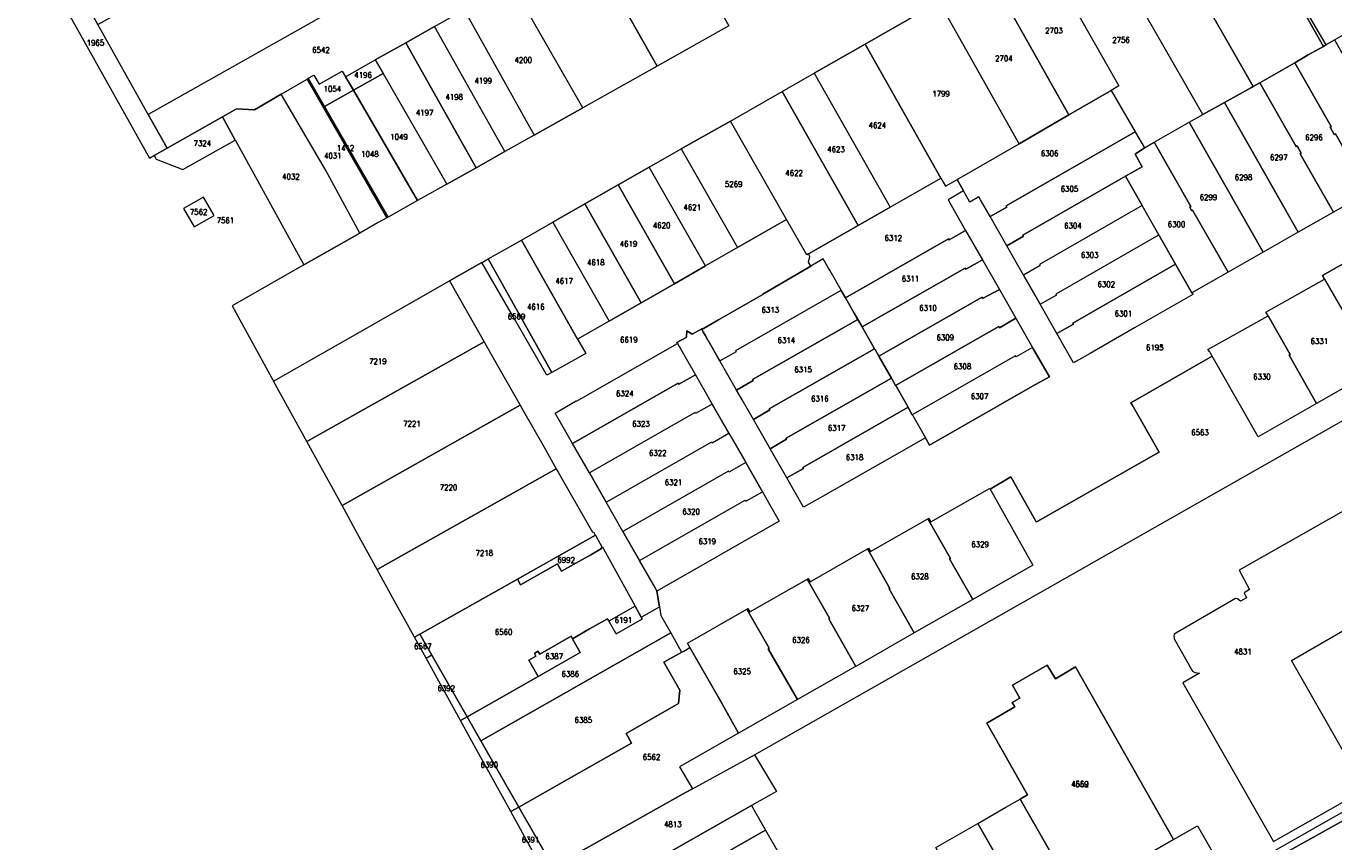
# Model space of a CAD drawing. Header units: metres. Extents: x 3 to 114181, y 112716 to 476231.
# Tile 12 of 90: x 111728 to 111961, y 474940 to 475085. Entities that reach past the tile are written whole.
import ezdxf
from ezdxf.enums import TextEntityAlignment as Align

# ---------------------------------------------------------------- set-up
doc = ezdxf.new("R2010")
doc.units = ezdxf.units.M
doc.header["$MEASUREMENT"] = 0
doc.layers.add('Kadasterperceelnummers', color=14, linetype='Continuous', lineweight=0)
doc.layers.add('Kadasterpercelen', color=14, linetype='Continuous', lineweight=13)
doc.styles.add('Style-STANDARD', font='STANDARD.shx')

msp = doc.modelspace()

# ---------------------------------------------------------------- linework, layer by layer
at = {"layer": 'Kadasterpercelen', "linetype": 'Continuous', "flags": 128}
for points in [[(111959.4, 475081.72), (111960.94, 475082.6), (111968.07, 475086.69), (111971.82, 475088.85), (111964.21, 475102.21), (111951.48, 475123.86), (111939.57, 475117.06), (111948.74, 475100.62), (111949.7, 475098.88), (111949.68, 475098.26)], [(111947.62, 475074.97), (111946.46, 475074.3), (111926.31, 475109.49), (111938.96, 475116.71), (111958.97, 475081.47), (111956.26, 475079.94), (111953.86, 475078.56)], [(111958.97, 475081.47), (111938.96, 475116.71), (111939.57, 475117.06), (111948.74, 475100.62), (111949.7, 475098.88), (111949.68, 475098.26), (111959.4, 475081.72)], [(111838.87, 475108.03), (111839.82, 475108.57), (111853.11, 475085.11), (111840.31, 475077.94), (111827.06, 475101.33), (111829.65, 475102.79), (111833.13, 475104.77)], [(111946.46, 475074.3), (111946.16, 475074.13), (111941.34, 475071.46), (111937.51, 475069.33), (111917.33, 475104.51), (111918.43, 475105.15), (111922.38, 475107.25), (111926.07, 475109.35), (111926.31, 475109.49)], [(111774.99, 475104.47), (111783.8, 475088.57), (111749.7, 475069.36), (111740.74, 475085.37)], [(111925.44, 475066.23), (111925.5, 475066.12), (111927.08, 475063.4), (111928.8, 475064.38), (111935.06, 475067.94), (111937.51, 475069.33), (111917.33, 475104.51), (111908.38, 475099.29), (111922.54, 475074.43), (111921.14, 475073.62)], [(111749.93, 475061.58), (111750.71, 475062.02), (111750.75, 475062.04), (111753.06, 475063.35), (111749.7, 475069.36), (111740.74, 475085.37), (111731.1, 475102.6), (111731, 475102.55), (111727.96, 475100.85)], [(111827.08, 475070.53), (111814.38, 475092.72), (111813.77, 475093.78), (111817, 475095.61), (111827.06, 475101.33), (111840.31, 475077.94)], [(111913.61, 475069.26), (111899.47, 475094.35), (111908.38, 475099.29), (111922.54, 475074.43), (111921.14, 475073.62)], [(111904.76, 475064.14), (111890.54, 475089.4), (111899.47, 475094.35), (111913.61, 475069.26)], [(111811.2, 475090.92), (111805.93, 475087.96), (111818.42, 475065.67), (111827.08, 475070.53), (111814.38, 475092.72)], [(111805.93, 475087.96), (111818.42, 475065.67), (111813.19, 475062.73), (111800.7, 475085.01)], [(111890.83, 475058.01), (111891.66, 475056.55), (111893.69, 475057.72), (111893.72, 475057.74), (111904.76, 475064.14), (111890.54, 475089.4), (111877.37, 475081.84)], [(111800.7, 475085.01), (111795.57, 475082.11), (111808.09, 475059.86), (111813.19, 475062.73)], [(111959.4, 475081.72), (111960.94, 475082.6), (111974.07, 475059.56), (111966.99, 475055.52), (111961.08, 475065.9), (111960.89, 475065.79), (111960.15, 475067.08), (111960.34, 475067.19), (111953.86, 475078.56), (111956.26, 475079.94), (111958.97, 475081.47)], [(111795.57, 475082.11), (111790.13, 475079.05), (111791.51, 475076.66), (111802.88, 475056.94), (111808.09, 475059.86)], [(111877.37, 475081.84), (111868.29, 475076.67), (111881.83, 475052.86), (111890.83, 475058.01)], [(111784.83, 475076.06), (111790.13, 475079.05), (111791.51, 475076.66), (111786.23, 475073.66)], [(111953.86, 475078.56), (111960.34, 475067.19), (111960.15, 475067.08), (111960.89, 475065.79), (111961.08, 475065.9), (111966.99, 475055.52), (111960.74, 475051.95), (111954.83, 475062.32), (111955.01, 475062.43), (111954.27, 475063.73), (111954.09, 475063.63), (111947.62, 475074.97)], [(111773.36, 475072.95), (111777.98, 475075.65), (111792.18, 475050.93), (111790.66, 475050.08), (111787.4, 475048.22), (111781.24, 475059.47)], [(111778.2, 475075.78), (111781.09, 475070.74), (111792.4, 475051.05), (111792.18, 475050.93), (111777.98, 475075.65)], [(111778.2, 475075.78), (111779.19, 475076.36), (111780.15, 475074.76), (111784.26, 475077.06), (111784.83, 475076.06), (111786.23, 475073.66), (111781.09, 475070.74)], [(111791.51, 475076.66), (111802.88, 475056.94), (111797.65, 475054), (111786.23, 475073.66)], [(111868.29, 475076.67), (111881.83, 475052.86), (111876.12, 475049.59), (111862.57, 475073.42)], [(111797.65, 475054), (111792.4, 475051.05), (111781.09, 475070.74), (111786.23, 475073.66)], [(111863.35, 475050.65), (111853.36, 475068.17), (111862.57, 475073.42), (111876.12, 475049.59), (111867.26, 475044.53), (111866.94, 475044.34)], [(111921.14, 475073.62), (111925.44, 475066.23), (111902.44, 475053.06), (111902.56, 475052.86), (111899.62, 475051.18), (111897.91, 475054.14), (111897.61, 475054.67), (111896.01, 475053.75), (111894.88, 475055.72), (111893.72, 475057.74), (111904.76, 475064.14), (111913.61, 475069.26)], [(111946.16, 475074.13), (111946.46, 475074.3), (111947.62, 475074.97), (111954.09, 475063.63), (111954.27, 475063.73), (111955.01, 475062.43), (111954.83, 475062.32), (111960.74, 475051.95), (111954.48, 475048.39), (111941.34, 475071.46)], [(111765.21, 475064.7), (111777.4, 475042.55), (111787.4, 475048.22), (111781.24, 475059.47), (111773.36, 475072.95), (111768.6, 475070.17), (111765.41, 475070.33), (111762.9, 475068.91), (111765.16, 475064.79)], [(111935.06, 475067.94), (111937.51, 475069.33), (111941.34, 475071.46), (111954.48, 475048.39), (111948.23, 475044.82)], [(111765.16, 475064.79), (111762.9, 475068.91), (111753.06, 475063.35), (111750.75, 475062.04), (111751.12, 475061.37), (111755.85, 475059.54)], [(111854.63, 475045.65), (111863.35, 475050.65), (111853.36, 475068.17), (111844.62, 475063.2)], [(111925.41, 475062.29), (111926.69, 475060.03), (111923.73, 475058.33), (111905.41, 475047.85), (111905.52, 475047.66), (111902.57, 475045.98), (111899.62, 475051.18), (111902.56, 475052.86), (111902.44, 475053.06), (111925.44, 475066.23), (111925.5, 475066.12), (111927.08, 475063.4)], [(111928.8, 475064.38), (111935.06, 475067.94), (111948.23, 475044.82), (111941.98, 475041.25), (111935.67, 475052.32), (111935.49, 475052.22), (111935.15, 475052.83), (111935.32, 475052.93)], [(111925.41, 475062.29), (111927.08, 475063.4), (111928.8, 475064.38), (111935.32, 475052.93), (111935.15, 475052.83), (111935.49, 475052.22), (111935.67, 475052.32), (111941.98, 475041.25), (111935.54, 475037.59), (111932.7, 475042.59), (111932.64, 475042.69), (111929.73, 475047.8), (111929.67, 475047.91), (111926.76, 475053.01), (111926.7, 475053.12), (111923.73, 475058.33), (111926.69, 475060.03)], [(111848.93, 475042.38), (111838.91, 475059.95), (111844.62, 475063.2), (111854.63, 475045.65)], [(111843.4, 475039.21), (111848.93, 475042.38), (111838.91, 475059.95), (111833.36, 475056.79)], [(111867.26, 475044.53), (111876.12, 475049.59), (111881.83, 475052.86), (111890.83, 475058.01), (111891.66, 475056.55), (111893.69, 475057.72), (111893.72, 475057.74), (111894.88, 475055.72), (111892.12, 475054.15), (111892.43, 475053.61), (111892.65, 475053.22), (111895.25, 475048.68), (111892.32, 475047.01), (111892.21, 475047.21), (111873.83, 475036.72), (111873.16, 475037.88), (111873.07, 475038.04), (111871.1, 475041.49), (111870.98, 475041.69), (111870.83, 475041.97), (111869.87, 475043.65), (111867.66, 475042.35), (111867.25, 475043.03), (111867.48, 475044.06)], [(111926.7, 475053.12), (111908.38, 475042.63), (111908.5, 475042.43), (111905.55, 475040.75), (111902.57, 475045.98), (111905.52, 475047.66), (111905.41, 475047.85), (111923.73, 475058.33)], [(111756, 475052.6), (111757.9, 475049.36), (111761.44, 475051.34), (111759.56, 475054.63)], [(111837.49, 475035.82), (111843.4, 475039.21), (111833.36, 475056.79), (111827.45, 475053.42)], [(111831.79, 475032.56), (111837.49, 475035.82), (111827.45, 475053.42), (111821.74, 475050.17)], [(111905.55, 475040.75), (111908.54, 475035.54), (111911.48, 475037.21), (111911.36, 475037.42), (111929.67, 475047.91), (111926.76, 475053.01), (111926.7, 475053.12), (111908.38, 475042.63), (111908.5, 475042.43)], [(111809.5, 475028.88), (111809.87, 475028.23), (111812.38, 475023.82), (111815.93, 475017.58), (111816.3, 475016.93), (111820.19, 475010.09), (111822.35, 475006.28), (111822.72, 475005.63), (111828.78, 474994.95), (111828.97, 474995.03), (111829.23, 474994.58), (111829.32, 474994.43), (111829.76, 474993.65), (111830.54, 474992.27), (111830.6, 474992.3), (111830.75, 474992.03), (111836.39, 474981.79), (111837.5, 474979.85), (111837.57, 474979.89), (111840.72, 474981.66), (111840.28, 474984.5), (111840.01, 474984.98), (111837.19, 474989.91), (111834.21, 474995.11), (111831.23, 475000.32), (111828.25, 475005.53), (111825.27, 475010.74), (111822.15, 475016.18), (111825.91, 475018.34), (111825.94, 475018.29), (111843.93, 475028.59), (111843.85, 475028.73), (111845.51, 475029.65), (111845.52, 475029.83), (111845.58, 475030.8), (111846.4, 475030.34), (111846.58, 475030.24), (111848.25, 475031.17), (111848.3, 475031.07), (111851.25, 475032.76), (111859.16, 475037.27), (111859.13, 475037.32), (111867.66, 475042.35), (111867.25, 475043.03), (111867.48, 475044.06), (111867.26, 475044.53), (111866.94, 475044.34), (111863.35, 475050.65), (111854.63, 475045.65), (111848.93, 475042.38), (111843.4, 475039.21), (111837.49, 475035.82), (111831.79, 475032.56), (111826.14, 475029.32), (111827.59, 475026.76), (111821.54, 475023.4), (111820.69, 475022.92), (111814.98, 475032.82), (111809.12, 475042.99), (111803.35, 475039.7)], [(111816.16, 475046.99), (111821.74, 475050.17), (111831.79, 475032.56), (111826.14, 475029.32)], [(111876.07, 475032.84), (111875.41, 475033.97), (111873.91, 475036.59), (111873.83, 475036.72), (111892.21, 475047.21), (111892.32, 475047.01), (111895.25, 475048.68), (111898.23, 475043.47), (111895.3, 475041.79), (111895.18, 475042), (111876.82, 475031.52), (111876.15, 475032.68)], [(111908.54, 475035.54), (111911.48, 475037.21), (111911.36, 475037.42), (111929.67, 475047.91), (111929.73, 475047.8), (111932.64, 475042.69), (111914.33, 475032.21), (111914.45, 475032), (111911.51, 475030.33)], [(111810.25, 475043.63), (111816.16, 475046.99), (111826.14, 475029.32), (111827.59, 475026.76), (111821.54, 475023.4)], [(111978.61, 475029.8), (111973.01, 475039.58), (111973.17, 475039.67), (111969.21, 475046.63), (111958.8, 475040.69), (111959.17, 475040.04), (111963.12, 475033.12), (111962.96, 475033.03), (111968.21, 475023.87), (111978.54, 475029.77)], [(111809.12, 475042.99), (111809.15, 475043), (111810.25, 475043.63), (111821.54, 475023.4), (111820.69, 475022.92), (111814.98, 475032.82)], [(111867.66, 475042.35), (111859.13, 475037.32), (111859.16, 475037.27), (111851.25, 475032.76), (111848.3, 475031.07), (111848.59, 475030.53), (111848.88, 475030.03), (111849.36, 475029.18), (111849.42, 475029.09), (111851.38, 475025.66), (111851.49, 475025.47), (111854.45, 475027.15), (111854.34, 475027.34), (111873.07, 475038.04), (111871.1, 475041.49), (111870.98, 475041.69), (111870.83, 475041.97), (111869.87, 475043.65)], [(111879.04, 475027.63), (111876.89, 475031.39), (111876.82, 475031.52), (111895.18, 475042), (111895.3, 475041.79), (111898.23, 475043.47), (111901.26, 475038.18), (111898.27, 475036.59), (111898.16, 475036.79), (111879.79, 475026.31), (111879.13, 475027.47)], [(111925.34, 475031.33), (111917.42, 475026.79), (111914.48, 475025.11), (111911.51, 475030.33), (111914.45, 475032), (111914.33, 475032.21), (111932.64, 475042.69), (111932.7, 475042.59), (111935.54, 475037.59), (111935.72, 475037.27)], [(111772.01, 475021.86), (111772.27, 475022.01), (111772.44, 475022.1), (111784.84, 475029.17), (111803.35, 475039.7), (111809.5, 475028.88), (111777.94, 475011.1)], [(111957.75, 475017.91), (111952.84, 475026.48), (111953.01, 475026.58), (111949.1, 475033.49), (111948.72, 475034.16), (111959.17, 475040.04), (111963.12, 475033.12), (111962.96, 475033.03), (111968.21, 475023.87)], [(111857.31, 475022.13), (111857.43, 475021.96), (111854.47, 475020.26), (111851.49, 475025.47), (111854.45, 475027.15), (111854.34, 475027.34), (111873.07, 475038.04), (111873.16, 475037.88), (111873.83, 475036.72), (111873.91, 475036.59), (111875.41, 475033.97), (111876.07, 475032.84)], [(111879.79, 475026.31), (111898.16, 475036.79), (111898.27, 475036.59), (111901.26, 475038.18), (111904.19, 475033.06), (111901.26, 475031.38), (111901.14, 475031.59), (111882.77, 475021.1), (111882.11, 475022.26), (111882.02, 475022.42), (111879.87, 475026.18)], [(111876.07, 475032.84), (111876.15, 475032.68), (111876.82, 475031.52), (111876.89, 475031.39), (111879.04, 475027.63), (111860.29, 475016.92), (111860.4, 475016.73), (111857.45, 475015.05), (111855.45, 475018.55), (111854.47, 475020.26), (111857.43, 475021.96), (111857.31, 475022.13)], [(111885, 475017.21), (111882.85, 475020.97), (111882.77, 475021.1), (111901.14, 475031.59), (111901.26, 475031.38), (111904.19, 475033.06), (111904.24, 475032.97), (111907.16, 475027.87), (111904.24, 475026.18), (111904.12, 475026.38), (111885.75, 475015.89), (111885.09, 475017.05)], [(111947.32, 475011.96), (111944.17, 475017.47), (111939.15, 475026.29), (111938.84, 475026.84), (111938.7, 475027.06), (111938.4, 475027.52), (111949.1, 475033.49), (111953.01, 475026.58), (111952.84, 475026.48), (111957.75, 475017.91)], [(111784.21, 474999.71), (111778.29, 475010.45), (111777.94, 475011.1), (111809.5, 475028.88), (111809.87, 475028.23), (111812.38, 475023.82), (111815.93, 475017.58)], [(111825.27, 475010.74), (111822.15, 475016.18), (111825.91, 475018.34), (111825.94, 475018.29), (111843.93, 475028.59), (111844.24, 475028.05), (111844.51, 475027.58), (111844.99, 475026.74), (111845.07, 475026.6), (111847.14, 475023), (111844.18, 475021.3), (111844.08, 475021.49)], [(111879.79, 475026.31), (111879.87, 475026.18), (111882.02, 475022.42), (111863.26, 475011.71), (111863.37, 475011.52), (111860.43, 475009.84), (111860.32, 475010.03), (111857.45, 475015.05), (111860.4, 475016.73), (111860.29, 475016.92), (111879.04, 475027.63), (111879.13, 475027.47)], [(111910.15, 475022.65), (111907.22, 475027.76), (111907.16, 475027.87), (111904.24, 475026.18), (111904.12, 475026.38), (111885.75, 475015.89), (111885.83, 475015.76), (111888.1, 475011.79), (111888.18, 475011.65), (111888.84, 475010.48), (111907.18, 475020.95)], [(111825.27, 475010.74), (111844.08, 475021.49), (111844.18, 475021.3), (111847.14, 475023), (111850.12, 475017.79), (111847.16, 475016.09), (111847.06, 475016.28), (111828.25, 475005.53)], [(111882.02, 475022.42), (111882.11, 475022.26), (111882.77, 475021.1), (111882.85, 475020.97), (111885, 475017.21), (111866.24, 475006.5), (111866.35, 475006.31), (111863.41, 475004.64), (111860.43, 475009.84), (111863.37, 475011.52), (111863.26, 475011.71)], [(111784.56, 474999.06), (111784.21, 474999.71), (111815.93, 475017.58), (111816.3, 475016.93), (111820.19, 475010.09), (111822.35, 475006.28), (111790.47, 474988.32), (111786.97, 474994.68)], [(111831.23, 475000.32), (111850.04, 475011.07), (111850.14, 475010.88), (111853.1, 475012.58), (111850.12, 475017.79), (111847.16, 475016.09), (111847.06, 475016.28), (111828.25, 475005.53)], [(111885, 475017.21), (111885.09, 475017.05), (111885.75, 475015.89), (111885.83, 475015.76), (111888.1, 475011.79), (111869.33, 475001.08), (111866.4, 474999.41), (111863.41, 475004.64), (111866.35, 475006.31), (111866.24, 475006.5)], [(111834.21, 474995.11), (111831.23, 475000.32), (111850.04, 475011.07), (111850.14, 475010.88), (111853.1, 475012.58), (111856.08, 475007.38), (111853.11, 475005.67), (111853.01, 475005.86)], [(111790.83, 474987.67), (111790.47, 474988.32), (111822.35, 475006.28), (111822.72, 475005.63), (111828.78, 474994.95), (111828.97, 474995.03), (111829.23, 474994.58), (111829.32, 474994.43), (111815.43, 474986.6), (111798.04, 474976.82), (111797.11, 474976.29), (111797.04, 474976.42), (111793.27, 474983.24)], [(111834.21, 474995.11), (111837.19, 474989.91), (111855.99, 475000.65), (111856.09, 475000.47), (111859.06, 475002.17), (111856.08, 475007.38), (111853.11, 475005.67), (111853.01, 475005.86)], [(111953.25, 474972.15), (111986.85, 474991.51), (111977.94, 475007.52), (111943.94, 474988.2), (111945.81, 474984.76), (111944.82, 474984.19), (111945.27, 474983.26), (111944.2, 474982.72), (111943.67, 474983.12), (111943.28, 474983.15), (111932.7, 474976.97), (111932.36, 474976.74), (111932.32, 474976.51), (111932.38, 474976.01), (111935.65, 474970.21), (111936.08, 474969.99), (111936.87, 474969.89), (111933.92, 474968.13), (111950.06, 474939.91), (111966.36, 474949.16)], [(111840.01, 474984.98), (111837.19, 474989.91), (111855.99, 475000.65), (111856.09, 475000.47), (111859.06, 475002.17), (111860.15, 475000.26), (111862.05, 474996.94), (111840.28, 474984.5)], [(111896.52, 474982.98), (111892.38, 474990.22), (111892.54, 474990.31), (111888.54, 474997.34), (111888.72, 474997.44), (111889.07, 474996.83), (111899.51, 475002.78), (111899.59, 475002.63), (111907.23, 474989.09)], [(111886.08, 474977.03), (111881.63, 474984.89), (111881.77, 474984.97), (111877.78, 474992), (111877.96, 474992.1), (111878.29, 474991.54), (111888.54, 474997.34), (111892.54, 474990.31), (111892.38, 474990.22), (111896.52, 474982.98)], [(111815.43, 474986.6), (111829.32, 474994.43), (111829.76, 474993.65), (111830.54, 474992.27), (111830.33, 474992.14), (111830.38, 474992.05), (111828.48, 474990.97), (111823.31, 474988.06), (111822.59, 474989.35), (111815.97, 474985.63)], [(111812.25, 474965.38), (111806.47, 474962.1), (111800.18, 474973.1), (111798.04, 474976.82), (111815.43, 474986.6), (111815.97, 474985.63), (111822.59, 474989.35), (111823.31, 474988.06), (111828.48, 474990.97), (111830.38, 474992.05), (111830.33, 474992.14), (111830.54, 474992.27), (111830.6, 474992.3), (111830.75, 474992.03), (111836.39, 474981.79), (111831.7, 474979.11), (111831.45, 474979.54), (111828.27, 474977.74), (111825.23, 474976.01), (111824.98, 474976.44), (111819.41, 474973.28), (111819.1, 474973.79), (111818.45, 474973.36), (111818.72, 474972.89), (111817.47, 474972.17), (111819.11, 474969.28)], [(111875.67, 474971.09), (111870.86, 474979.56), (111871.03, 474979.65), (111867.04, 474986.63), (111867.23, 474986.74), (111867.59, 474986.12), (111877.78, 474992), (111881.77, 474984.97), (111881.63, 474984.89), (111886.08, 474977.03)], [(111860.09, 474974.22), (111860.24, 474974.31), (111856.28, 474981.27), (111856.47, 474981.38), (111856.81, 474980.78), (111866.85, 474986.52), (111867.04, 474986.63), (111871.03, 474979.65), (111870.86, 474979.56), (111875.67, 474971.09), (111875.63, 474971.07), (111865.3, 474965.17)], [(111840.72, 474981.66), (111840.95, 474980.16), (111842.73, 474977.04), (111814.68, 474961.1), (111808.92, 474957.83), (111806.47, 474962.1), (111812.25, 474965.38), (111819.11, 474969.28), (111826.62, 474973.54), (111825.23, 474976.01), (111828.27, 474977.74), (111831.45, 474979.54), (111831.7, 474979.11), (111832.78, 474977.22), (111832.99, 474976.85), (111837.68, 474979.53), (111837.5, 474979.85), (111837.57, 474979.89)], [(111837.5, 474979.85), (111836.39, 474981.79), (111831.7, 474979.11), (111832.78, 474977.22), (111832.99, 474976.85), (111837.68, 474979.53)], [(111854.8, 474959.18), (111851.64, 474964.84), (111846.16, 474974.42), (111845.7, 474975.23), (111856.28, 474981.27), (111860.24, 474974.31), (111860.09, 474974.22), (111865.3, 474965.17)], [(111798.04, 474976.82), (111800.18, 474973.1), (111799.19, 474972.53), (111797.11, 474976.29)], [(111834.8, 474959.11), (111835.75, 474957.44), (111824.64, 474951.13), (111815.67, 474946.04), (111808.92, 474957.83), (111814.68, 474961.1), (111842.73, 474977.04), (111844.61, 474973.75), (111844.7, 474973.59), (111841.52, 474971.81), (111844.33, 474966.84), (111844.09, 474964.46)], [(111824.98, 474976.44), (111825.23, 474976.01), (111826.62, 474973.54), (111819.11, 474969.28), (111817.47, 474972.17), (111818.72, 474972.89), (111818.45, 474973.36), (111819.1, 474973.79), (111819.41, 474973.28)], [(111805.31, 474961.44), (111799.19, 474972.53), (111800.18, 474973.1), (111806.47, 474962.1)], [(111815.67, 474946.04), (111824.64, 474951.13), (111835.75, 474957.44), (111834.8, 474959.11), (111844.09, 474964.46), (111844.33, 474966.84), (111841.52, 474971.81), (111844.7, 474973.59), (111845.05, 474973.79), (111846.16, 474974.42), (111851.64, 474964.84), (111854.8, 474959.18), (111844.28, 474953.17), (111846.6, 474949.27), (111845.46, 474948.66), (111825.69, 474937.61), (111821.72, 474935.48)], [(111914.8, 474930.21), (111932.24, 474940.24), (111914.8, 474971.02), (111911.23, 474968.89), (111909.76, 474971.32), (111903.59, 474967.73), (111904.88, 474965.42), (111903.55, 474964.64), (111903.99, 474963.87), (111899.02, 474960.98), (111906.26, 474948.22), (111904.96, 474947.47)], [(111899.02, 474960.98), (111903.99, 474963.87), (111903.55, 474964.64), (111904.88, 474965.42), (111903.59, 474967.73), (111909.76, 474971.32), (111911.23, 474968.89), (111914.8, 474971.02), (111932.24, 474940.24), (111914.8, 474930.21), (111904.96, 474947.47), (111906.26, 474948.22)], [(111814.25, 474945.23), (111807.68, 474957.13), (111805.31, 474961.44), (111806.47, 474962.1), (111808.92, 474957.83), (111815.67, 474946.04)], [(111825.69, 474937.61), (111845.46, 474948.66), (111846.6, 474949.27), (111857.68, 474955.31), (111861.55, 474948.8), (111857.14, 474946.29), (111829.6, 474930.66)], [(111917.87, 474924.82), (111910.25, 474920.68), (111897.4, 474943.12), (111902.41, 474946), (111904.96, 474947.47), (111914.8, 474930.21)], [(111963.79, 474913.23), (111963.17, 474912.88), (111963.01, 474913.1), (111962.76, 474913.51), (111961.67, 474915.38), (111949.03, 474937.6), (111966.1, 474947.28), (111967.45, 474948.05), (111968.15, 474946.79), (111950.36, 474936.87)], [(111815.67, 474946.04), (111821.72, 474935.48), (111820.16, 474934.51), (111814.25, 474945.23)], [(111857.14, 474946.29), (111859.62, 474941.92), (111832.09, 474926.23), (111829.6, 474930.66)], [(111963.79, 474913.23), (111950.36, 474936.87), (111968.15, 474946.79), (111968.52, 474946.15), (111981.34, 474923.22)], [(111902.49, 474916.46), (111889.91, 474938.81), (111897.4, 474943.12), (111910.25, 474920.68), (111908.69, 474919.83)], [(111859.62, 474941.92), (111862.17, 474937.48), (111834.57, 474921.79), (111832.09, 474926.23)], [(111919.87, 474921.31), (111917.87, 474924.82), (111914.8, 474930.21), (111932.24, 474940.24), (111936.56, 474942.7), (111941.72, 474933.68)]]:
    msp.add_lwpolyline(points, close=True, dxfattribs=at)
for points in [[(111783.8, 475088.57), (111749.7, 475069.36), (111753.06, 475063.35), (111762.9, 475068.91), (111765.41, 475070.33), (111768.6, 475070.17), (111773.36, 475072.95), (111777.98, 475075.65), (111778.2, 475075.78), (111779.19, 475076.36), (111780.15, 475074.76), (111784.26, 475077.06), (111784.83, 475076.06), (111790.13, 475079.05), (111795.57, 475082.11), (111800.7, 475085.01), (111805.93, 475087.96)], [(111853.11, 475085.11), (111840.31, 475077.94), (111827.08, 475070.53), (111818.42, 475065.67), (111813.19, 475062.73), (111808.09, 475059.86), (111802.88, 475056.94), (111797.65, 475054), (111792.4, 475051.05), (111792.18, 475050.93), (111790.66, 475050.08), (111787.4, 475048.22), (111777.4, 475042.55), (111764.62, 475035.29), (111772.01, 475021.86), (111772.27, 475022.01), (111772.44, 475022.1), (111784.84, 475029.17), (111803.35, 475039.7), (111809.12, 475042.99), (111809.15, 475043), (111810.25, 475043.63), (111816.16, 475046.99), (111821.74, 475050.17), (111827.45, 475053.42), (111833.36, 475056.79), (111838.91, 475059.95), (111844.62, 475063.2), (111853.36, 475068.17), (111862.57, 475073.42), (111868.29, 475076.67), (111877.37, 475081.84), (111890.54, 475089.4)], [(111966.99, 475055.52), (111960.74, 475051.95), (111954.48, 475048.39), (111948.23, 475044.82), (111941.98, 475041.25), (111935.54, 475037.59), (111935.72, 475037.27), (111925.34, 475031.33), (111917.42, 475026.79), (111914.48, 475025.11), (111911.51, 475030.33), (111908.54, 475035.54), (111905.55, 475040.75), (111902.57, 475045.98), (111899.62, 475051.18), (111897.91, 475054.14), (111897.61, 475054.67), (111896.01, 475053.75), (111894.88, 475055.72), (111892.12, 475054.15), (111892.43, 475053.61), (111892.65, 475053.22), (111895.25, 475048.68), (111898.23, 475043.47), (111901.26, 475038.18), (111904.19, 475033.06), (111904.24, 475032.97), (111907.16, 475027.87), (111907.22, 475027.76), (111910.15, 475022.65), (111907.18, 475020.95), (111888.84, 475010.48), (111888.18, 475011.65), (111888.1, 475011.79), (111869.33, 475001.08), (111866.4, 474999.41), (111863.41, 475004.64), (111860.43, 475009.84), (111860.32, 475010.03), (111857.45, 475015.05), (111855.45, 475018.55), (111854.47, 475020.26), (111851.49, 475025.47), (111851.38, 475025.66), (111849.42, 475029.09), (111849.36, 475029.18), (111848.88, 475030.03), (111848.59, 475030.53), (111848.3, 475031.07), (111848.25, 475031.17), (111846.58, 475030.24), (111846.4, 475030.34), (111845.58, 475030.8), (111845.52, 475029.83), (111845.51, 475029.65), (111843.85, 475028.73), (111843.93, 475028.59), (111844.24, 475028.05), (111844.51, 475027.58), (111844.99, 475026.74), (111845.07, 475026.6), (111847.14, 475023), (111850.12, 475017.79), (111853.1, 475012.58), (111856.08, 475007.38), (111859.06, 475002.17), (111860.15, 475000.26), (111862.05, 474996.94), (111840.28, 474984.5), (111840.72, 474981.66), (111840.95, 474980.16), (111842.73, 474977.04), (111844.61, 474973.75), (111844.7, 474973.59), (111845.05, 474973.79), (111846.16, 474974.42), (111845.7, 474975.23), (111856.28, 474981.27), (111856.47, 474981.38), (111856.81, 474980.78), (111866.85, 474986.52), (111867.04, 474986.63), (111867.23, 474986.74), (111867.59, 474986.12), (111877.78, 474992), (111877.96, 474992.1), (111878.29, 474991.54), (111888.54, 474997.34), (111888.72, 474997.44), (111889.07, 474996.83), (111899.51, 475002.78), (111899.59, 475002.63), (111903.31, 475004.83), (111903.55, 475004.41), (111907.83, 474996.81), (111908.1, 474996.96), (111929.58, 475009.15), (111929.68, 475009.21), (111924.88, 475017.63), (111924.65, 475018.03), (111939.15, 475026.29), (111938.84, 475026.84), (111938.7, 475027.06), (111938.4, 475027.52), (111949.1, 475033.49), (111948.72, 475034.16), (111959.17, 475040.04), (111958.8, 475040.69), (111969.21, 475046.63)], [(111968.21, 475023.87), (111957.75, 475017.91), (111947.32, 475011.96), (111944.17, 475017.47), (111939.15, 475026.29), (111924.65, 475018.03), (111924.88, 475017.63), (111929.68, 475009.21), (111929.58, 475009.15), (111908.1, 474996.96), (111907.83, 474996.81), (111903.55, 475004.41), (111903.31, 475004.83), (111899.59, 475002.63), (111907.23, 474989.09), (111896.52, 474982.98), (111886.08, 474977.03), (111875.67, 474971.09), (111875.63, 474971.07), (111865.3, 474965.17), (111854.8, 474959.18), (111844.28, 474953.17), (111846.6, 474949.27), (111857.68, 474955.31), (112029.09, 475052.7)]]:
    msp.add_lwpolyline(points, dxfattribs=at)

# ---------------------------------------------------------------- texts
at = {"layer": 'Kadasterperceelnummers', "linetype": 'Continuous', "lineweight": 0, "style": 'Style-STANDARD'}
for s, p in [('1965', (111740.3, 475082.1)), ('2703', (111910.97, 475084.29)), ('2756', (111922.92, 475082.62)), ('6542', (111780.45, 475080.83)), ('4200', (111816.48, 475079.04)), ('2704', (111902.05, 475079.32)), ('4196', (111787.96, 475076.36)), ('4199', (111809.36, 475075.34)), ('1054', (111782.48, 475073.9)), ('1799', (111890.87, 475073.03)), ('4198', (111804.18, 475072.45)), ('4197', (111798.91, 475069.65)), ('4624', (111879.52, 475067.41)), ('7324', (111759.33, 475064.22)), ('1049', (111794.35, 475065.36)), ('6296', (111957.27, 475065.25)), ('4031', (111782.56, 475061.99)), ('1412', (111784.82, 475063.35)), ('1048', (111789.17, 475062.29)), ('4623', (111872.16, 475063.14)), ('6306', (111910.2, 475062.4)), ('6297', (111951, 475061.7)), ('4622', (111864.7, 475058.91)), ('4032', (111775.1, 475058.26)), ('5269', (111853.94, 475056.93)), ('6298', (111944.73, 475058.16)), ('6305', (111913.74, 475056.1)), ('6299', (111938.47, 475054.6)), ('7562', (111758.67, 475051.99)), ('4621', (111846.56, 475052.8)), ('7561', (111763.45, 475050.48)), ('4620', (111841.11, 475049.59)), ('6304', (111914.35, 475049.54)), ('6300', (111932.8, 475049.79)), ('6312', (111882.36, 475047.37)), ('4619', (111835.21, 475046.31)), ('4618', (111829.4, 475043)), ('6303', (111917.32, 475044.33)), ('6311', (111885.41, 475040.1)), ('4617', (111823.76, 475039.71)), ('6302', (111920.29, 475039.11)), ('6569', (111815.28, 475033.37)), ('4616', (111818.71, 475035.1)), ('6313', (111860.46, 475034.56)), ('6310', (111888.54, 475034.89)), ('6301', (111923.33, 475033.9)), ('6619', (111835.28, 475029.23)), ('6314', (111863.32, 475029.15)), ('6309', (111891.62, 475029.64)), ('6331', (111958.22, 475028.98)), ('6193', (111928.92, 475027.85)), ('6195', (111928.92, 475027.85)), ('7219', (111790.58, 475025.4)), ('6315', (111866.31, 475023.94)), ('6308', (111894.68, 475024.48)), ('6330', (111948, 475022.66)), ('6324', (111834.55, 475019.66)), ('6307', (111897.73, 475019.18)), ('6316', (111869.29, 475018.74)), ('7221', (111796.65, 475014.29)), ('6323', (111837.43, 475014.26)), ('6317', (111872.27, 475013.53)), ('6563', (111936.97, 475012.73)), ('6322', (111840.41, 475009.06)), ('6318', (111875.47, 475008.31)), ('7220', (111803.17, 475002.95)), ('6321', (111843.22, 475003.85)), ('6320', (111846.37, 474998.64)), ('7218', (111809.54, 474991.29)), ('6319', (111849.24, 474993.33)), ('6329', (111897.82, 474992.81)), ('6992', (111824.11, 474990.03)), ('6328', (111887.09, 474987.09)), ('6327', (111876.5, 474981.45)), ('6191', (111834.31, 474979.32)), ('6560', (111812.97, 474977.2)), ('6326', (111865.92, 474975.79)), ('6567', (111798.59, 474974.65)), ('6387', (111821.99, 474972.86)), ('4831', (111944.61, 474973.72)), ('6386', (111824.85, 474969.74)), ('6325', (111855.44, 474970.2)), ('6392', (111802.77, 474967.19)), ('6385', (111827.17, 474961.54)), ('6562', (111839.32, 474954.95)), ('6390', (111810.43, 474953.56)), ('4669', (111915.58, 474950.12)), ('4552', (111915.6, 474950.12)), ('4813', (111843.11, 474942.98)), ('6391', (111817.76, 474940.23))]:
    msp.add_text(s, height=1, dxfattribs=at).set_placement(p, align=Align.MIDDLE_CENTER)

doc.saveas('drawing.dxf')
